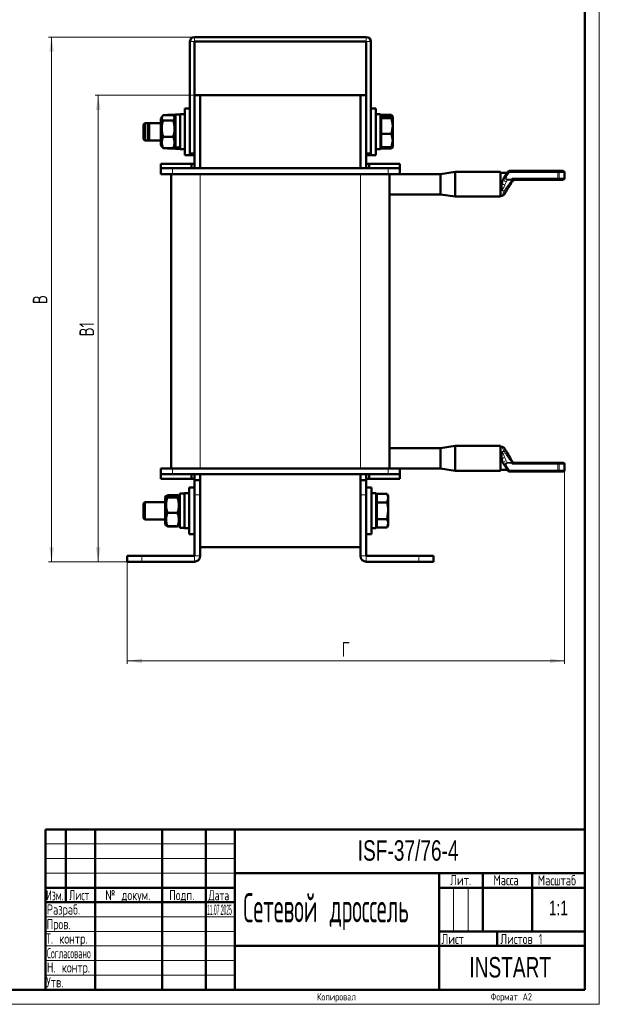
# Model space of a CAD drawing. Header units: millimetres. Extents: x 0 to 420, y 0 to 594.
# Tile 4 of 5: x 221 to 420, y 0 to 338. Entities that reach past the tile are written whole.
import ezdxf

# ---------------------------------------------------------------- set-up
doc = ezdxf.new("R2010")
doc.units = ezdxf.units.MM
doc.layers.add('ОСЕВЫЕ', color=7, linetype='Continuous')
doc.styles.add('SLDTEXTSTYLE0', font='TXT', dxfattribs={"width": 0.7, "bigfont": 'bigfont'})
doc.styles.add('SLDTEXTSTYLE1', font='TXT', dxfattribs={"width": 0.7})
doc.styles.add('SLDTEXTSTYLE2', font='TXT', dxfattribs={"width": 0.705079, "bigfont": 'bigfont'})
doc.styles.add('SLDTEXTSTYLE3', font='TXT', dxfattribs={"width": 0.648852, "bigfont": 'bigfont'})
doc.styles.add('SLDTEXTSTYLE4', font='TXT', dxfattribs={"width": 0.632021, "bigfont": 'bigfont'})
doc.styles.add('SLDTEXTSTYLE5', font='TXT', dxfattribs={"width": 0.625377, "bigfont": 'bigfont'})
doc.styles.add('SLDTEXTSTYLE6', font='TXT', dxfattribs={"width": 0.49567, "bigfont": 'bigfont'})
doc.styles.add('SLDTEXTSTYLE7', font='TXT', dxfattribs={"width": 0.290174})
doc.styles.add('SLDTEXTSTYLE8', font='TXT', dxfattribs={"width": 0.464618, "bigfont": 'bigfont'})
doc.dimstyles.new('SLDDIMSTYLE0', dxfattribs={"dimtxt": 5, "dimasz": 5, "dimexe": 0, "dimexo": 0.0625, "dimgap": 1.25, "dimtad": 2, "dimdec": 1, "dimrnd": 1e-09, "dimzin": 12, "dimdsep": 46, "dimtxsty": 'SLDTEXTSTYLE1', "dimsah": 1, "dimcen": 0.09, "dimadec": 0, "dimazin": 3, "dimtfac": 1, "dimtdec": 3, "dimtofl": 0, "dimtmove": 0, "dimatfit": 3, "dimfxl": 1, "dimfrac": 2, "dimtolj": 1, "dimtzin": 12, "dimarcsym": 0})

# ---------------------------------------------------------------- blocks, each defined once
blk = doc.blocks.new('_D_1')
at = {"color": 7, "linetype": 'Continuous', "lineweight": 0}
for p, q in [((281.05, 331.79), (231.06, 331.79)), ((232.06, 151.79), (232.06, 331.79)), ((258.05, 151.79), (231.06, 151.79))]:
    blk.add_line(p, q, dxfattribs=at)
at = {"color": 7, "linetype": 'Continuous', "lineweight": 18}
for points in [[(232.06, 331.79), (231.29, 326.79), (232.83, 326.79)], [(232.06, 151.79), (232.83, 156.79), (231.29, 156.79)]]:
    blk.add_solid(points, dxfattribs=at)
at = {"color": 7, "linetype": 'Continuous', "lineweight": 18, "insert": (225.62, 240.19), "char_height": 5, "attachment_point": 1, "rotation": 90, "style": 'SLDTEXTSTYLE0'}
blk.add_mtext('В', dxfattribs=at)
blk = doc.blocks.new('_D_2')
at = {"color": 7, "linetype": 'Continuous', "lineweight": 0}
for p, q in [((283.05, 311.79), (247.06, 311.79)), ((248.06, 151.79), (248.06, 311.79)), ((258.05, 151.79), (247.06, 151.79))]:
    blk.add_line(p, q, dxfattribs=at)
at = {"color": 7, "linetype": 'Continuous', "lineweight": 18}
for points in [[(248.06, 311.79), (247.29, 306.79), (248.83, 306.79)], [(248.06, 151.79), (248.83, 156.79), (247.29, 156.79)]]:
    blk.add_solid(points, dxfattribs=at)
at = {"color": 7, "linetype": 'Continuous', "lineweight": 18, "insert": (241.62, 229.12), "char_height": 5, "attachment_point": 1, "rotation": 90, "style": 'SLDTEXTSTYLE0'}
blk.add_mtext('В1', dxfattribs=at)
blk = doc.blocks.new('_D_3')
at = {"color": 7, "linetype": 'Continuous', "lineweight": 0}
for p, q in [((408.06, 183.22), (408.06, 116.79)), ((258.06, 151.78), (258.06, 116.79)), ((258.06, 117.79), (408.06, 117.79))]:
    blk.add_line(p, q, dxfattribs=at)
at = {"color": 7, "linetype": 'Continuous', "lineweight": 18}
for points in [[(258.06, 117.79), (263.06, 117.02), (263.06, 118.56)], [(408.06, 117.79), (403.06, 118.56), (403.06, 117.02)]]:
    blk.add_solid(points, dxfattribs=at)
at = {"color": 7, "linetype": 'Continuous', "lineweight": 18, "insert": (331.64, 124.24), "char_height": 5, "attachment_point": 1, "style": 'SLDTEXTSTYLE0'}
blk.add_mtext('Г', dxfattribs=at)

msp = doc.modelspace()

# ---------------------------------------------------------------- linework, layer by layer
at = {"color": 7, "linetype": 'Continuous', "lineweight": 50}
for p, q in [((415, 5), (415, 589)), ((281.06, 331.79), (340.06, 331.79)), ((279.56, 291.79), (279.56, 330.29)), ((281.06, 291.79), (281.06, 330.29)), ((281.06, 330.29), (340.06, 330.29)), ((340.06, 330.29), (340.06, 291.79)), ((341.56, 330.29), (341.56, 291.79)), ((281.06, 311.79), (281.06, 288.29)), ((281.06, 311.79), (283.06, 311.79)), ((283.06, 311.79), (338.06, 311.79)), ((283.06, 311.79), (283.06, 286.79)), ((338.06, 311.79), (338.06, 286.79)), ((338.06, 311.79), (340.06, 311.79)), ((340.06, 311.79), (340.06, 288.29)), ((270.01, 304.57), (269.56, 303.79)), ((273.83, 304.93), (270.3, 304.93)), ((271.75, 304.99), (271.72, 304.93)), ((271.8, 305.06), (271.77, 304.97)), ((274.56, 305.06), (271.8, 305.06)), ((274.56, 303.79), (274.13, 304.54)), ((276.16, 305.19), (274.56, 305.19)), ((274.56, 293.79), (274.56, 305.19)), ((277.76, 305.29), (276.16, 305.29)), ((276.16, 293.65), (276.16, 305.29)), ((279.56, 307.29), (277.76, 307.29)), ((277.76, 291.77), (277.76, 307.29)), ((343.36, 307.29), (341.56, 307.29)), ((343.36, 291.29), (343.36, 307.29)), ((344.96, 305.29), (343.36, 305.29)), ((344.96, 293.29), (344.96, 305.29)), ((347.17, 304.99), (344.96, 304.99)), ((348.67, 305.05), (345.11, 305.05)), ((345.11, 305.05), (345.11, 304.99)), ((348.67, 304.6), (345.11, 304.6)), ((345.11, 304.6), (345.11, 303.91)), ((347.33, 304.64), (347.17, 304.99)), ((347.43, 304.6), (347.39, 304.67)), ((348.84, 304.48), (348.67, 305.05)), ((348.67, 305.05), (348.74, 304.85)), ((348.67, 303.91), (349.11, 304.25)), ((349.11, 304.29), (348.78, 304.87)), ((349.11, 301.25), (349.11, 304.25)), ((264.11, 302.29), (263.61, 301.79)), ((263.61, 296.79), (263.61, 301.79)), ((265.61, 302.29), (264.11, 302.29)), ((264.11, 302.29), (264.11, 296.29)), ((265.61, 302.29), (265.11, 301.79)), ((265.11, 296.79), (265.11, 301.79)), ((269.56, 302.29), (265.61, 302.29)), ((265.61, 302.29), (265.61, 296.29)), ((269.56, 294.79), (269.56, 303.79)), ((273.83, 303.19), (270.3, 303.19)), ((345.11, 303.67), (344.96, 303.52)), ((345.11, 303.91), (345.11, 298.6)), ((348.67, 303.91), (345.11, 303.91)), ((348.67, 298.6), (349.11, 301.25)), ((349.11, 296.29), (349.11, 301.25)), ((273.83, 297.55), (270.3, 297.55)), ((348.67, 298.6), (345.11, 298.6)), ((345.11, 298.6), (345.11, 293.98)), ((263.61, 296.79), (264.11, 296.29)), ((264.11, 296.29), (265.61, 296.29)), ((265.11, 296.79), (265.61, 296.29)), ((265.61, 296.29), (269.56, 296.29)), ((269.56, 294.79), (270.01, 294.01)), ((270.08, 294.05), (270.3, 293.65)), ((273.83, 293.65), (274.12, 294.05)), ((274.13, 294.04), (274.56, 294.79)), ((344.96, 295.07), (345.11, 294.92)), ((348.67, 293.98), (345.11, 293.98)), ((347.17, 293.59), (347.26, 293.98)), ((347.33, 293.94), (347.17, 293.59)), ((347.39, 293.91), (347.43, 293.98)), ((348.67, 293.98), (349.11, 296.29)), ((348.67, 293.53), (348.88, 294.13)), ((348.78, 293.71), (349.11, 294.29)), ((349.11, 296.29), (349.11, 294.29)), ((273.83, 293.65), (270.3, 293.65)), ((271.72, 293.65), (271.75, 293.59)), ((271.8, 293.52), (271.77, 293.61)), ((274.56, 293.52), (271.8, 293.52)), ((274.56, 293.44), (274.56, 293.79)), ((274.56, 293.39), (274.56, 293.44)), ((274.56, 293.39), (276.16, 293.39)), ((276.16, 293.29), (276.16, 293.65)), ((276.16, 293.29), (277.76, 293.29)), ((277.76, 291.29), (277.76, 291.77)), ((277.76, 291.29), (279.56, 291.29)), ((279.56, 291.79), (281.06, 291.79)), ((279.56, 291.29), (279.56, 291.77)), ((279.56, 291.29), (281.06, 291.29)), ((341.56, 291.79), (340.06, 291.79)), ((340.06, 291.29), (341.56, 291.29)), ((341.56, 291.29), (341.56, 291.79)), ((341.56, 291.29), (343.36, 291.29)), ((343.36, 293.29), (344.96, 293.29)), ((347.17, 293.59), (344.96, 293.59)), ((345.11, 293.59), (345.11, 293.53)), ((348.67, 293.53), (345.11, 293.53)), ((269.56, 288.29), (269.56, 286.79)), ((269.56, 288.29), (280.06, 288.29)), ((280.06, 288.29), (281.06, 288.29)), ((280.06, 286.79), (280.06, 288.29)), ((281.06, 288.29), (281.06, 286.79)), ((340.06, 288.29), (341.06, 288.29)), ((340.06, 286.79), (340.06, 288.29)), ((341.06, 288.29), (341.06, 286.79)), ((341.06, 288.29), (351.56, 288.29)), ((351.56, 288.29), (351.56, 286.79)), ((269.56, 284.79), (269.56, 286.79)), ((269.56, 286.79), (273.56, 286.79)), ((273.56, 284.79), (269.56, 284.79)), ((273.06, 183.79), (273.06, 284.79)), ((273.56, 286.79), (280.06, 286.79)), ((273.56, 284.79), (347.56, 284.79)), ((281.06, 286.79), (280.06, 286.79)), ((281.06, 286.79), (340.06, 286.79)), ((341.06, 286.79), (340.06, 286.79)), ((341.06, 286.79), (347.56, 286.79)), ((347.56, 286.79), (351.56, 286.79)), ((351.56, 284.79), (347.56, 284.79)), ((348.06, 284.79), (348.06, 183.79)), ((351.56, 286.79), (351.56, 284.79)), ((365.56, 284.79), (351.56, 284.79)), ((370.56, 285.54), (365.56, 284.79)), ((365.56, 279.38), (365.56, 284.79)), ((386.06, 285.54), (370.56, 285.54)), ((370.56, 285.54), (370.56, 278.97)), ((386.06, 285.54), (386.06, 278.97)), ((388.39, 285.24), (386.06, 285.24)), ((387.16, 283.19), (387.88, 284.38)), ((387.88, 284.38), (388.47, 285.37)), ((389.33, 285.85), (405.81, 285.85)), ((405.81, 285.85), (407.56, 285.85)), ((408.06, 283.35), (408.06, 285.35)), ((390.46, 282.85), (390.17, 283.35)), ((390.46, 282.85), (390.4, 282.76)), ((405.81, 282.85), (390.46, 282.85)), ((407.56, 282.85), (405.81, 282.85)), ((348.06, 277.79), (365.56, 277.79)), ((365.56, 277.79), (365.56, 279.38)), ((365.56, 277.79), (370.56, 277.04)), ((370.56, 278.97), (370.56, 277.04)), ((370.56, 277.04), (386.06, 277.04)), ((386.06, 278.97), (386.06, 277.04)), ((386.06, 277.34), (386.57, 277.34)), ((386.7, 278.98), (386.61, 279.33)), ((365.56, 190.79), (348.06, 190.79)), ((370.56, 191.54), (365.56, 190.79)), ((365.56, 183.79), (365.56, 190.79)), ((386.06, 191.54), (370.56, 191.54)), ((370.56, 191.54), (370.56, 183.04)), ((386.06, 191.54), (386.06, 183.04)), ((386.57, 191.24), (386.06, 191.24)), ((386.61, 189.25), (386.7, 189.6)), ((390.4, 185.82), (390.46, 185.73)), ((269.56, 181.79), (269.56, 183.79)), ((269.56, 183.79), (273.56, 183.79)), ((347.56, 183.79), (273.56, 183.79)), ((347.56, 183.79), (351.56, 183.79)), ((351.56, 183.79), (365.56, 183.79)), ((351.56, 183.79), (351.56, 181.79)), ((365.56, 183.79), (370.56, 183.04)), ((370.56, 183.04), (386.06, 183.04)), ((386.06, 183.34), (388.39, 183.34)), ((387.88, 184.2), (387.16, 185.39)), ((388.47, 183.21), (387.88, 184.2)), ((405.81, 182.73), (389.33, 182.73)), ((390.17, 185.23), (390.46, 185.73)), ((390.46, 185.73), (405.81, 185.73)), ((405.81, 185.73), (407.56, 185.73)), ((407.56, 182.73), (405.81, 182.73)), ((408.06, 183.23), (408.06, 185.23)), ((273.56, 181.79), (269.56, 181.79)), ((269.56, 180.29), (269.56, 181.79)), ((280.06, 180.29), (269.56, 180.29)), ((280.06, 181.79), (273.56, 181.79)), ((280.06, 181.79), (281.06, 181.79)), ((280.06, 180.29), (280.06, 181.79)), ((281.06, 180.29), (280.06, 180.29)), ((340.06, 181.79), (281.06, 181.79)), ((281.06, 181.79), (281.06, 180.29)), ((281.06, 174.79), (281.06, 179.79)), ((281.06, 179.79), (283.06, 179.79)), ((283.06, 181.79), (283.06, 179.79)), ((283.06, 179.79), (283.06, 174.79)), ((338.06, 181.79), (338.06, 179.79)), ((338.06, 179.79), (340.06, 179.79)), ((338.06, 174.79), (338.06, 179.79)), ((340.06, 181.79), (341.06, 181.79)), ((340.06, 180.29), (340.06, 181.79)), ((341.06, 180.29), (340.06, 180.29)), ((340.06, 179.79), (340.06, 174.79)), ((347.56, 181.79), (341.06, 181.79)), ((341.06, 181.79), (341.06, 180.29)), ((351.56, 180.29), (341.06, 180.29)), ((351.56, 181.79), (347.56, 181.79)), ((351.56, 180.29), (351.56, 181.79)), ((281.06, 177.29), (279.26, 177.29)), ((279.26, 161.29), (279.26, 177.29)), ((341.86, 177.29), (340.06, 177.29)), ((341.86, 161.29), (341.86, 177.29)), ((264.11, 172.29), (263.61, 171.79)), ((271.06, 172.29), (264.11, 172.29)), ((264.11, 172.29), (264.11, 166.29)), ((271.39, 174.36), (271.06, 173.79)), ((271.06, 164.79), (271.06, 173.79)), ((275.33, 174.66), (271.8, 174.66)), ((275.33, 174.62), (271.8, 174.62)), ((275.33, 173.87), (271.8, 173.87)), ((276.06, 173.79), (275.74, 174.35)), ((277.66, 175.19), (276.06, 175.19)), ((276.06, 163.39), (276.06, 175.19)), ((279.26, 175.29), (277.66, 175.29)), ((277.66, 163.29), (277.66, 175.29)), ((281.06, 174.79), (281.06, 153.79)), ((283.06, 174.79), (283.06, 153.79)), ((338.06, 153.79), (338.06, 174.79)), ((340.06, 153.79), (340.06, 174.79)), ((343.46, 175.29), (341.86, 175.29)), ((343.46, 163.29), (343.46, 175.29)), ((343.61, 173.67), (343.46, 173.52)), ((343.61, 175.06), (343.61, 172.18)), ((347.17, 175.06), (343.61, 175.06)), ((347.61, 174.29), (347.17, 175.06)), ((347.17, 172.18), (347.61, 173.62)), ((347.61, 173.62), (347.61, 174.29)), ((347.61, 169.29), (347.61, 173.62)), ((263.61, 166.79), (263.61, 171.79)), ((343.61, 172.18), (343.61, 166.4)), ((347.17, 172.18), (343.61, 172.18)), ((347.17, 166.4), (347.61, 169.29)), ((347.61, 164.96), (347.61, 169.29)), ((263.61, 166.79), (264.11, 166.29)), ((264.11, 166.29), (271.06, 166.29)), ((275.33, 168.54), (271.8, 168.54)), ((347.17, 166.4), (343.61, 166.4)), ((343.61, 166.4), (343.61, 163.52)), ((271.06, 164.79), (271.39, 164.23)), ((271.39, 164.23), (271.39, 164.22)), ((271.43, 164.25), (271.8, 163.96)), ((275.33, 163.96), (271.8, 163.96)), ((275.33, 163.92), (271.8, 163.92)), ((275.73, 164.21), (275.74, 164.23)), ((275.74, 164.23), (276.06, 164.79)), ((276.06, 163.39), (277.66, 163.39)), ((277.66, 163.29), (279.26, 163.29)), ((341.86, 163.29), (343.46, 163.29)), ((343.46, 165.07), (343.61, 164.92)), ((347.17, 163.52), (343.61, 163.52)), ((347.17, 163.52), (347.61, 164.96)), ((347.17, 163.52), (347.61, 164.29)), ((347.61, 164.29), (347.61, 164.96)), ((279.26, 161.29), (281.06, 161.29)), ((340.06, 161.29), (341.86, 161.29)), ((283.06, 156.79), (338.06, 156.79)), ((258.06, 151.79), (258.06, 153.79)), ((258.06, 153.79), (263.06, 153.79)), ((281.06, 153.79), (263.06, 153.79)), ((358.06, 153.79), (340.06, 153.79)), ((358.06, 153.79), (363.06, 153.79)), ((363.06, 153.79), (363.06, 151.79)), ((263.06, 151.79), (258.06, 151.79)), ((281.06, 151.79), (263.06, 151.79)), ((358.06, 151.79), (340.06, 151.79)), ((363.06, 151.79), (358.06, 151.79)), ((230, 60), (415, 60)), ((230, 60), (230, 5)), ((237, 35), (237, 60)), ((247, 60), (247, 5)), ((270, 60), (270, 5)), ((285, 60), (285, 5)), ((295, 60), (295, 5)), ((295, 45), (415, 45)), ((365, 45), (365, 5)), ((380, 45), (380, 25)), ((397, 45), (397, 25)), ((230, 40), (295, 40)), ((365, 40), (415, 40)), ((230, 35), (295, 35)), ((365, 25), (415, 25)), ((385, 25), (385, 20)), ((295, 20), (415, 20)), ((20, 5), (415, 5))]:
    msp.add_line(p, q, dxfattribs=at)
at = {"color": 8, "linetype": 'Continuous', "lineweight": 18}
for p, q in [((281.06, 331.79), (281.06, 330.29)), ((340.06, 331.79), (340.06, 330.29)), ((279.56, 330.29), (281.06, 330.29)), ((341.56, 330.29), (340.06, 330.29)), ((273.56, 286.79), (273.56, 284.79)), ((283.06, 284.79), (283.06, 183.79)), ((338.06, 183.79), (338.06, 284.79)), ((347.56, 284.79), (347.56, 286.79)), ((387.88, 284.38), (388.31, 284.12)), ((388.9, 285.11), (388.31, 284.12)), ((388.47, 285.37), (388.9, 285.11)), ((389.33, 285.85), (389.33, 285.35)), ((405.81, 285.35), (389.33, 285.35)), ((405.81, 285.35), (405.81, 285.85)), ((405.81, 283.35), (405.81, 285.35)), ((405.81, 285.35), (406.22, 285.35)), ((406.22, 285.35), (406.22, 283.35)), ((408.06, 285.35), (406.22, 285.35)), ((388.39, 282.72), (388.02, 282.09)), ((388.39, 283.01), (389.97, 283.01)), ((388.39, 282.72), (388.39, 283.01)), ((389.97, 282.72), (388.39, 282.72)), ((389.97, 283.01), (390.17, 283.35)), ((390.17, 283.35), (405.81, 283.35)), ((405.81, 282.85), (405.81, 283.35)), ((405.81, 283.35), (406.22, 283.35)), ((406.22, 283.35), (408.06, 283.35)), ((387.31, 278.98), (386.7, 278.98)), ((387.31, 189.6), (386.7, 189.6)), ((388.02, 186.49), (388.39, 185.86)), ((388.39, 185.57), (388.39, 185.86)), ((388.39, 185.86), (389.97, 185.86)), ((273.56, 183.79), (273.56, 181.79)), ((347.56, 181.79), (347.56, 183.79)), ((388.31, 184.46), (387.88, 184.2)), ((388.31, 184.46), (388.9, 183.47)), ((389.97, 185.57), (388.39, 185.57)), ((388.9, 183.47), (388.47, 183.21)), ((389.33, 183.23), (405.81, 183.23)), ((389.33, 183.23), (389.33, 182.73)), ((390.17, 185.23), (389.97, 185.57)), ((405.81, 185.23), (390.17, 185.23)), ((405.81, 185.23), (405.81, 185.73)), ((405.81, 183.23), (405.81, 185.23)), ((406.22, 185.23), (405.81, 185.23)), ((405.81, 182.73), (405.81, 183.23)), ((406.22, 183.23), (405.81, 183.23)), ((406.22, 185.23), (406.22, 183.23)), ((408.06, 185.23), (406.22, 185.23)), ((406.22, 183.23), (408.06, 183.23)), ((283.06, 174.79), (281.06, 174.79)), ((340.06, 174.79), (338.06, 174.79)), ((263.06, 153.79), (263.06, 151.79)), ((281.06, 151.79), (281.06, 153.79)), ((283.06, 153.79), (281.06, 153.79)), ((338.06, 153.79), (340.06, 153.79)), ((340.06, 151.79), (340.06, 153.79)), ((358.06, 151.79), (358.06, 153.79))]:
    msp.add_line(p, q, dxfattribs=at)
at = {"color": 7, "linetype": 'Continuous', "lineweight": 18}
for p, q in [((230, 55), (295, 55)), ((230, 50), (295, 50)), ((230, 45), (295, 45)), ((370, 40), (370, 25)), ((375, 40), (375, 25)), ((230, 30), (295, 30)), ((230, 25), (295, 25)), ((230, 20), (295, 20)), ((230, 15), (295, 15)), ((230, 10), (295, 10))]:
    msp.add_line(p, q, dxfattribs=at)
at = {"color": 8, "linetype": 'Continuous', "lineweight": 18, "flags": 128}
for points in [[(387.58, 281.07), (387.37, 281.12), (387.17, 281.19), (386.99, 281.29), (386.84, 281.4), (386.72, 281.53), (386.64, 281.66), (386.6, 281.79), (386.61, 281.91)], [(388.02, 282.09), (387.81, 282.19), (387.61, 282.31), (387.43, 282.46), (387.29, 282.62), (387.19, 282.78), (387.13, 282.93), (387.12, 283.07), (387.16, 283.19)], [(386.61, 186.67), (386.6, 186.79), (386.64, 186.92), (386.72, 187.05), (386.84, 187.18), (386.99, 187.29), (387.17, 187.39), (387.37, 187.46), (387.58, 187.51)], [(387.16, 185.39), (387.12, 185.51), (387.13, 185.65), (387.19, 185.8), (387.29, 185.96), (387.43, 186.12), (387.61, 186.27), (387.81, 186.39), (388.02, 186.49)]]:
    msp.add_lwpolyline(points, dxfattribs=at)
at = {"color": 7, "linetype": 'Continuous', "lineweight": 50}
for centre, radius, start, end in [((281.06, 330.29), 1.5, 90, 180), ((340.06, 330.29), 1.5, 0, 90), ((389.33, 284.85), 1, 90, 148.9), ((407.56, 285.35), 0.5, 0, 90), ((391.44, 280.61), 5, 148.9, 164.8919), ((407.56, 283.35), 0.5, 270, 0), ((391.44, 187.97), 5, 195.1081, 211.1), ((389.33, 183.73), 1, 211.1, 270), ((407.56, 185.23), 0.5, 0, 90), ((407.56, 183.23), 0.5, 270, 0), ((281.06, 153.79), 2, 270, 0), ((340.06, 153.79), 2, 180, 270)]:
    msp.add_arc(centre, radius, start, end, dxfattribs=at)
at = {"color": 8, "linetype": 'Continuous', "lineweight": 18}
for centre, radius, start, end in [((389.33, 284.85), 0.5, 90, 148.9), ((405.76, 285.39), 0.461, 354.7853, 83.5999), ((391.44, 280.02), 4, 148.9, 164.8919), ((405.76, 283.31), 0.461, 276.4001, 5.2147), ((387.21, 280.98), 1.76, 250.0131, 256.9268), ((387.21, 187.6), 1.76, 103.0732, 109.9869), ((391.44, 188.56), 4, 195.1081, 211.1), ((389.33, 183.73), 0.5, 211.1, 270), ((405.76, 185.27), 0.461, 354.7853, 83.5999), ((405.76, 183.19), 0.461, 276.4001, 5.2147)]:
    msp.add_arc(centre, radius, start, end, dxfattribs=at)
at = {"color": 7, "linetype": 'Continuous', "lineweight": 50}
for centre, start_param, end_param in [((274.24, 299.29), 4.685136, 4.784119), ((278.09, 299.29), 4.446098, 4.54627)]:
    msp.add_ellipse(centre, major_axis=(16.19, 2.27), ratio=0.336208, start_param=start_param, end_param=end_param, dxfattribs=at)
at = {"color": 8, "linetype": 'Continuous', "lineweight": 18}
for centre, major_axis, ratio, start_param, end_param in [((388.73, 283.87), (0.63, 1.04), 0.82409, 1.570796, 3.448894), ((388.73, 283.87), (0.491, 0.814), 0.526085, 1.570796, 3.448894), ((388.73, 184.71), (-0.63, 1.04), 0.82409, 5.975884, 7.853982), ((388.73, 184.71), (-0.491, 0.814), 0.526085, 5.975884, 7.853982)]:
    msp.add_ellipse(centre, major_axis=major_axis, ratio=ratio, start_param=start_param, end_param=end_param, dxfattribs=at)
at = {"color": 7, "linetype": 'Continuous', "lineweight": 50}
for points, knots in [([(270.3, 303.19), (270.17, 303.34), (269.91, 303.65), (269.77, 304.24), (270.09, 304.66), (270.3, 304.93)], [0, 0, 0, 0, 0.264859, 0.535461, 1, 1, 1, 1]), ([(273.83, 304.93), (273.96, 304.78), (274.21, 304.47), (274.36, 303.88), (274.03, 303.46), (273.83, 303.19)], [0, 0, 0, 0, 0.264859, 0.535461, 1, 1, 1, 1]), ([(349.11, 304.25), (349.11, 304.26), (349.11, 304.38), (348.88, 304.49), (348.67, 304.6)], [0, 0, 0, 0, 0.0702006, 1, 1, 1, 1]), ([(270.3, 297.55), (270.17, 298.04), (269.91, 299.03), (269.77, 300.95), (270.09, 302.32), (270.3, 303.19)], [0, 0, 0, 0, 0.264859, 0.535461, 1, 1, 1, 1]), ([(273.83, 303.19), (273.96, 302.7), (274.21, 301.71), (274.36, 299.79), (274.03, 298.42), (273.83, 297.55)], [0, 0, 0, 0, 0.264859, 0.535461, 1, 1, 1, 1]), ([(349.11, 301.25), (349.11, 301.32), (349.11, 302.21), (348.88, 303.09), (348.67, 303.91)], [0, 0, 0, 0, 0.0702006, 1, 1, 1, 1]), ([(270.3, 293.65), (270.07, 294.31), (269.63, 295.61), (270.08, 296.91), (270.3, 297.55)], [0, 0, 0, 0, 0.5063329, 1, 1, 1, 1]), ([(273.83, 297.55), (274.05, 296.89), (274.5, 295.59), (274.05, 294.29), (273.83, 293.65)], [0, 0, 0, 0, 0.5063329, 1, 1, 1, 1]), ([(349.11, 296.29), (349.11, 296.3), (349.11, 297.08), (348.89, 297.85), (348.67, 298.6)], [0, 0, 0, 0, 0.017203, 1, 1, 1, 1]), ([(349.11, 294.33), (349.11, 294.32), (349.11, 294.2), (348.88, 294.09), (348.67, 293.98)], [0, 0, 0, 0, 0.070201, 1, 1, 1, 1]), ([(386.61, 279.33), (386.54, 279.66), (386.4, 280.32), (386.45, 281.24), (386.58, 281.76), (386.61, 281.91)], [0, 0, 0, 0, 0.408776, 0.818852, 1, 1, 1, 1]), ([(390.4, 282.76), (389.99, 282.07), (389.25, 280.85), (388.49, 279.6), (388.16, 279.05)], [0, 0, 0, 0, 0.560296, 1, 1, 1, 1]), ([(386.57, 277.34), (386.65, 277.35), (386.82, 277.36), (387.06, 277.46), (387.28, 277.61), (387.38, 277.75), (387.42, 277.82)], [0, 0, 0, 0, 0.245826, 0.5, 0.754174, 1, 1, 1, 1]), ([(388.16, 279.05), (388.05, 278.87), (387.84, 278.52), (387.61, 278.13), (387.45, 277.87), (387.43, 277.84), (387.42, 277.82)], [0, 0, 0, 0, 0.262023, 0.514764, 0.75964, 1, 1, 1, 1]), ([(386.61, 186.67), (386.55, 186.98), (386.41, 187.65), (386.45, 188.55), (386.56, 189.06), (386.61, 189.25)], [0, 0, 0, 0, 0.354818, 0.757412, 1, 1, 1, 1]), ([(387.42, 190.76), (387.38, 190.83), (387.28, 190.97), (387.06, 191.12), (386.82, 191.22), (386.65, 191.23), (386.57, 191.24)], [0, 0, 0, 0, 0.245826, 0.5, 0.754174, 1, 1, 1, 1]), ([(387.42, 190.76), (387.43, 190.74), (387.45, 190.71), (387.61, 190.45), (387.84, 190.06), (388.05, 189.71), (388.16, 189.53)], [0, 0, 0, 0, 0.24036, 0.485236, 0.737977, 1, 1, 1, 1]), ([(388.16, 189.53), (388.58, 188.84), (389.33, 187.6), (390.07, 186.36), (390.4, 185.82)], [0, 0, 0, 0, 0.559925, 1, 1, 1, 1]), ([(271.8, 173.87), (271.67, 173.94), (271.41, 174.07), (271.27, 174.32), (271.59, 174.51), (271.8, 174.62)], [0, 0, 0, 0, 0.264859, 0.535461, 1, 1, 1, 1]), ([(271.8, 168.54), (271.57, 169.44), (271.13, 171.22), (271.58, 172.99), (271.8, 173.87)], [0, 0, 0, 0, 0.506333, 1, 1, 1, 1]), ([(275.33, 174.62), (275.46, 174.56), (275.71, 174.43), (275.86, 174.17), (275.53, 173.99), (275.33, 173.87)], [0, 0, 0, 0, 0.264859, 0.535461, 1, 1, 1, 1]), ([(275.33, 173.87), (275.55, 172.97), (276, 171.19), (275.55, 169.42), (275.33, 168.54)], [0, 0, 0, 0, 0.506333, 1, 1, 1, 1]), ([(347.61, 173.62), (347.61, 173.65), (347.61, 174.14), (347.38, 174.62), (347.17, 175.06)], [0, 0, 0, 0, 0.070201, 1, 1, 1, 1]), ([(347.61, 169.29), (347.61, 169.31), (347.61, 170.28), (347.39, 171.24), (347.17, 172.18)], [0, 0, 0, 0, 0.0172028, 1, 1, 1, 1]), ([(271.8, 163.96), (271.67, 164.35), (271.41, 165.16), (271.27, 166.72), (271.59, 167.83), (271.8, 168.54)], [0, 0, 0, 0, 0.264859, 0.535461, 1, 1, 1, 1]), ([(275.33, 168.54), (275.46, 168.14), (275.71, 167.34), (275.86, 165.78), (275.53, 164.66), (275.33, 163.96)], [0, 0, 0, 0, 0.264859, 0.535461, 1, 1, 1, 1]), ([(347.61, 164.96), (347.61, 164.99), (347.61, 165.48), (347.38, 165.96), (347.17, 166.4)], [0, 0, 0, 0, 0.070201, 1, 1, 1, 1]), ([(275.33, 163.96), (275.47, 164.02), (275.67, 164.12), (275.7, 164.22), (275.71, 164.25)], [0, 0, 0, 0, 0.682856, 1, 1, 1, 1])]:
    msp.add_open_spline(points, degree=3, knots=knots, dxfattribs=at)
at = {"color": 8, "linetype": 'Continuous', "lineweight": 18}
for points, knots in [([(387.58, 281.07), (387.55, 280.99), (387.36, 280.38), (387.06, 279.79), (386.81, 279.27)], [0, 0, 0, 0, 0.125738, 1, 1, 1, 1]), ([(387.31, 278.98), (387.8, 279.68), (388.68, 280.93), (389.57, 282.17), (389.97, 282.72)], [0, 0, 0, 0, 0.559921, 1, 1, 1, 1]), ([(390.4, 282.76), (390.4, 282.76), (390.39, 282.77), (390.32, 282.8), (390.25, 282.85), (390.17, 282.9), (390.07, 282.95), (390.01, 282.99), (389.97, 283.01)], [0, 0, 0, 0, 0.198606, 0.430992, 0.560466, 0.698463, 0.844977, 1, 1, 1, 1]), ([(390.4, 282.76), (390.38, 282.74), (390.34, 282.69), (390.24, 282.67), (390.11, 282.67), (390.01, 282.7), (389.97, 282.72)], [0, 0, 0, 0, 0.249486, 0.499988, 0.750503, 1, 1, 1, 1]), ([(386.57, 277.34), (386.58, 277.36), (386.6, 277.4), (386.75, 277.74), (386.98, 278.26), (387.19, 278.73), (387.31, 278.98)], [0, 0, 0, 0, 0.242132, 0.491536, 0.734475, 1, 1, 1, 1]), ([(386.81, 279.27), (386.79, 279.21), (386.75, 279.11), (386.71, 279.01), (386.7, 278.98), (386.7, 278.98)], [0, 0, 0, 0, 0.6762937, 0.9705334, 1, 1, 1, 1]), ([(388.16, 279.05), (388.13, 279), (388.05, 278.92), (387.84, 278.87), (387.59, 278.88), (387.4, 278.95), (387.31, 278.98)], [0, 0, 0, 0, 0.243659, 0.5, 0.756341, 1, 1, 1, 1]), ([(387.31, 189.6), (387.19, 189.85), (386.98, 190.32), (386.75, 190.84), (386.6, 191.18), (386.58, 191.22), (386.57, 191.24)], [0, 0, 0, 0, 0.2655175, 0.5084642, 0.7578558, 1, 1, 1, 1]), ([(386.7, 189.6), (386.7, 189.6), (386.71, 189.57), (386.75, 189.47), (386.79, 189.38), (386.81, 189.31)], [0, 0, 0, 0, 0.029467, 0.323706, 1, 1, 1, 1]), ([(386.81, 189.31), (387, 188.89), (387.25, 188.32), (387.52, 187.72), (387.57, 187.54), (387.58, 187.51)], [0, 0, 0, 0, 0.702152, 0.958787, 1, 1, 1, 1]), ([(388.16, 189.53), (388.13, 189.58), (388.05, 189.66), (387.84, 189.71), (387.59, 189.7), (387.4, 189.63), (387.31, 189.6)], [0, 0, 0, 0, 0.243659, 0.5, 0.756341, 1, 1, 1, 1]), ([(389.97, 185.86), (389.46, 186.55), (388.55, 187.79), (387.69, 189.05), (387.31, 189.6)], [0, 0, 0, 0, 0.5603, 1, 1, 1, 1]), ([(389.97, 185.86), (390.01, 185.88), (390.11, 185.91), (390.24, 185.92), (390.34, 185.89), (390.38, 185.84), (390.4, 185.82)], [0, 0, 0, 0, 0.249497, 0.500012, 0.750514, 1, 1, 1, 1]), ([(389.97, 185.57), (390.01, 185.59), (390.07, 185.63), (390.17, 185.68), (390.25, 185.73), (390.32, 185.78), (390.39, 185.81), (390.4, 185.82), (390.4, 185.82)], [0, 0, 0, 0, 0.155023, 0.301537, 0.439534, 0.569008, 0.801394, 1, 1, 1, 1])]:
    msp.add_open_spline(points, degree=3, knots=knots, dxfattribs=at)
for points in [[(389.97, 282.72), (389.97, 282.76), (389.97, 282.85), (389.97, 282.96), (389.97, 283.01)], [(389.97, 185.57), (389.97, 185.62), (389.97, 185.73), (389.97, 185.82), (389.97, 185.86)]]:
    msp.add_open_spline(points, degree=3, dxfattribs=at)
at = {"layer": 'ОСЕВЫЕ', "lineweight": 18}
for p in [(420, 594), (0, 0)]:
    msp.add_line(p, (420, 0), dxfattribs=at)

# ---------------------------------------------------------------- texts
at = {"color": 7, "linetype": 'Continuous', "lineweight": 0}
for s, insert, char_height, attachment_point, style in [('ISF-37/76-4', (354.41, 56.27), 7, 2, 'SLDTEXTSTYLE1'), ('Лит.', (372.41, 44.35), 3.5, 2, 'SLDTEXTSTYLE0'), ('Масса', (387.99, 44.35), 3.5, 2, 'SLDTEXTSTYLE0'), ('Масштаб', (405.43, 44.29), 3.5, 2, 'SLDTEXTSTYLE2'), ('Изм.', (233.19, 39.14), 3.5, 2, 'SLDTEXTSTYLE5'), ('Лист', (241.56, 39.2), 3.5, 2, 'SLDTEXTSTYLE4'), ('№ докум.', (258.22, 39.2), 3.5, 2, 'SLDTEXTSTYLE0'), ('Подп.', (276.74, 39.2), 3.5, 2, 'SLDTEXTSTYLE0'), ('Дата', (289.44, 39.14), 3.5, 2, 'SLDTEXTSTYLE3'), ('Сетевой дроссель', (297.87, 38.11), 10, 1, 'SLDTEXTSTYLE6'), ('Разраб.', (230.44, 34.27), 3.5, 1, 'SLDTEXTSTYLE0'), ('11.07.2025', (285.41, 34.19), 3.5, 1, 'SLDTEXTSTYLE7'), ('1:1', (405.95, 35.54), 5, 2, 'SLDTEXTSTYLE1'), ('Пров.', (230.37, 29.24), 3.5, 1, 'SLDTEXTSTYLE0'), ('Т. контр.', (230.03, 24.28), 3.5, 1, 'SLDTEXTSTYLE0'), ('Лист', (365.86, 24.17), 3.5, 1, 'SLDTEXTSTYLE0'), ('Листов 1', (386.04, 24.17), 3.5, 1, 'SLDTEXTSTYLE0'), ('Согласовано', (230.5, 19.26), 3.5, 1, 'SLDTEXTSTYLE8'), ('Н. контр.', (230.45, 14.39), 3.5, 1, 'SLDTEXTSTYLE0'), ('INSTART', (389.43, 16.2), 7, 2, 'SLDTEXTSTYLE1'), ('Утв.', (230.25, 9.33), 3.5, 1, 'SLDTEXTSTYLE0'), ('Копировал', (329.8, 3.81), 2.5, 2, 'SLDTEXTSTYLE0'), ('Формат А2', (389.79, 3.81), 2.5, 2, 'SLDTEXTSTYLE0')]:
    msp.add_mtext(s, dxfattribs=dict(at, insert=insert, char_height=char_height, attachment_point=attachment_point, style=style))

# ---------------------------------------------------------------- dimensions: what is measured, and where the dimension line sits
at = {"color": 7, "linetype": 'Continuous', "lineweight": 18}
for base, p2, text, picture, middle in [((232.06, 331.79), (281.06, 331.79), 'В', '_D_1', (232.06, 241.79)), ((248.06, 311.79), (283.06, 311.79), 'В1', '_D_2', (248.06, 231.79))]:
    dim = msp.add_linear_dim(base=base, p1=(258.06, 151.79), p2=p2, angle=90, text=text, dimstyle='SLDDIMSTYLE0', dxfattribs=at)
    dim.commit()
    dim.dimension.update_dxf_attribs({"geometry": picture, "text_midpoint": middle, "dimtype": 160})
dim = msp.add_linear_dim(base=(408.06, 117.79), p1=(258.06, 151.79), p2=(408.06, 183.23), text='Г', dimstyle='SLDDIMSTYLE0', dxfattribs=at)
dim.commit()
dim.dimension.update_dxf_attribs({"geometry": '_D_3', "text_midpoint": (333.06, 117.79), "dimtype": 160})

doc.saveas('drawing.dxf')
